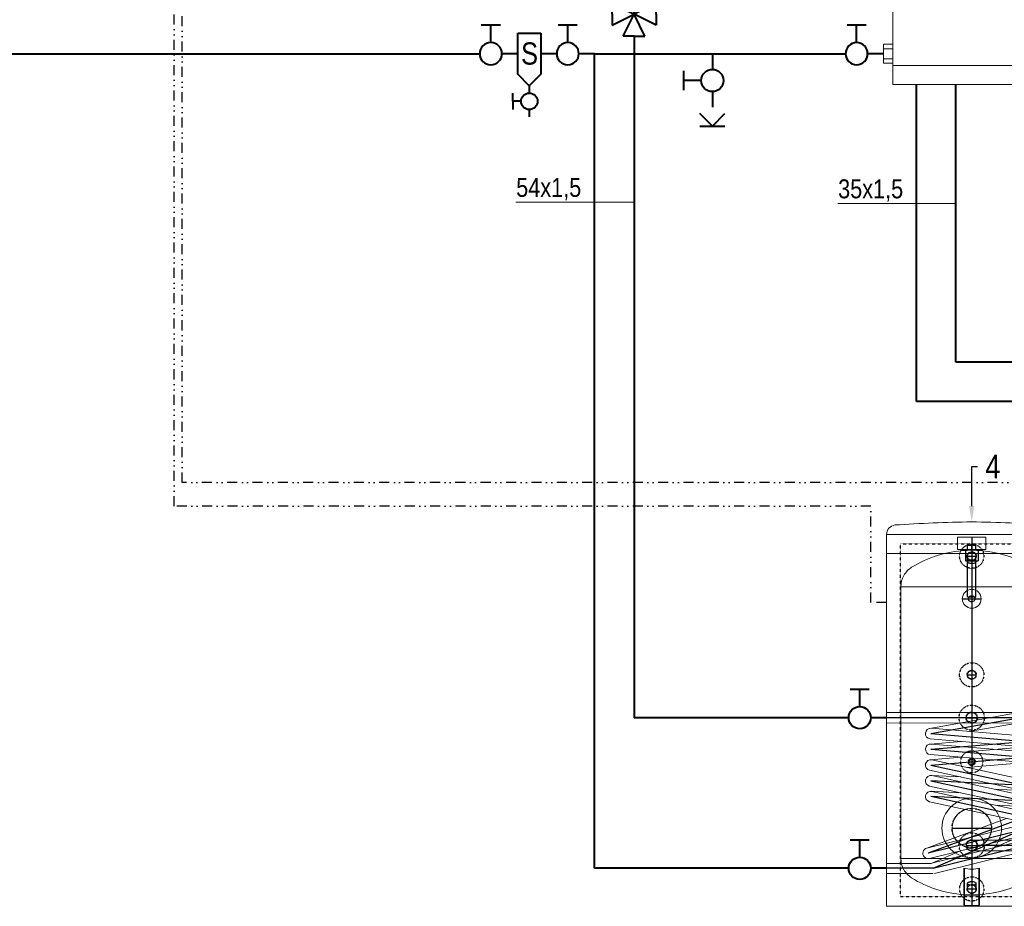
# Model space of a CAD drawing. Header units: centimetres. Extents: x 4745 to 39369, y 17389 to 19524.
# Tile 130 of 188: x 36841 to 37466, y 17778 to 18341. Entities that reach past the tile are written whole.
import ezdxf
from ezdxf import colors
from ezdxf.entities.mleader import LeaderData, LeaderLine
from ezdxf.enums import TextEntityAlignment as Align
from ezdxf.lldxf.tags import DXFTag
from ezdxf.math import Vec2, Vec3

# ---------------------------------------------------------------- set-up
doc = ezdxf.new("R2010")
doc.units = ezdxf.units.CM
doc.linetypes.add('DIVIDE2', pattern=[15.875, 6.35, -3.175, 0, -3.175, 0, -3.175])
doc.linetypes.add('HIDDEN', pattern=[0.375, 0.25, -0.125])
for name, color, linetype in [('CP_AXIS', 143, 'DASHDOT'), ('CP_COLOR_252', 252, 'Continuous'), ('cp_hidde', 203, 'HIDDEN'), ('SIMBOLI IDRAULICI', 7, 'Continuous')]:
    doc.layers.add(name, color=color, linetype=linetype)
for name, color, linetype, lineweight in [('CP_DETAL', 33, 'Continuous', 9), ('Gruba', 7, 'Continuous', 40), ('IS_gaz 2', 44, 'Continuous', 35), ('IS_Opis', 250, 'Continuous', 9), ('IS_Powrót', 5, 'DASH', 40), ('IS_sygnał', 210, 'DIVIDE2', 25), ('IS_Zasilanie', 1, 'SOLID', 40), ('IS_Zimna_woda', 5, 'SOLID', 40)]:
    doc.layers.add(name, color=color, linetype=linetype, lineweight=lineweight)
doc.styles.add('CP_ATTR', font='arial.ttf')
doc.styles.add('styl1', font='ARIALN.TTF')
tags = doc.linetypes.add('DASH', pattern=[15, 10, -5]).pattern_tags.tags
tags[6:7] = [DXFTag(74, 4), DXFTag(75, 0), DXFTag(340, '0'), DXFTag(46, 0.0), DXFTag(50, 0.0), DXFTag(44, 0.0), DXFTag(45, 0.0)]
tags[4:5] = [DXFTag(74, 4), DXFTag(75, 0), DXFTag(340, '0'), DXFTag(46, 0.0), DXFTag(50, 0.0), DXFTag(44, 0.0), DXFTag(45, 0.0)]
tags = doc.linetypes.add('DASHDOT', pattern=[25.4, 12.7, -6.35, 0, -6.35]).pattern_tags.tags
tags[10:11] = [DXFTag(74, 4), DXFTag(75, 0), DXFTag(340, '0'), DXFTag(46, 1.0), DXFTag(50, 0.0), DXFTag(44, 0.0), DXFTag(45, 0.0)]
tags[8:9] = [DXFTag(74, 4), DXFTag(75, 0), DXFTag(340, '0'), DXFTag(46, 1.0), DXFTag(50, 0.0), DXFTag(44, 0.0), DXFTag(45, 0.0)]
tags[6:7] = [DXFTag(74, 4), DXFTag(75, 0), DXFTag(340, '0'), DXFTag(46, 1.0), DXFTag(50, 0.0), DXFTag(44, 0.0), DXFTag(45, 0.0)]
tags[4:5] = [DXFTag(74, 4), DXFTag(75, 0), DXFTag(340, '0'), DXFTag(46, 1.0), DXFTag(50, 0.0), DXFTag(44, 0.0), DXFTag(45, 0.0)]
tags = doc.linetypes.add('SOLID', pattern=[10, 10, 0]).pattern_tags.tags
tags[6:7] = [DXFTag(74, 4), DXFTag(75, 0), DXFTag(340, '0'), DXFTag(46, 0.0), DXFTag(50, 0.0), DXFTag(44, 0.0), DXFTag(45, 0.0)]
tags[4:5] = [DXFTag(74, 4), DXFTag(75, 0), DXFTag(340, '0'), DXFTag(46, 0.0), DXFTag(50, 0.0), DXFTag(44, 0.0), DXFTag(45, 0.0)]

# ---------------------------------------------------------------- blocks, each defined once
blk = doc.blocks.new('Zaworek')
at = {"layer": 'IS_Zimna_woda', "color": 18, "true_color": 0x000000}
for p, q in [((2, 0), (5.15, 0)), ((5.15, 1.72), (5.15, -1.72))]:
    blk.add_line(p, q, dxfattribs=at)
blk.add_circle((0, 0), 2, dxfattribs=at)
blk = doc.blocks.new('pdrfx_0')
blk.add_line((0, 0), (0, 0))
blk = doc.blocks.new('pd_rfx_abw150')
at = {"extrusion": (0, 1, 0)}
for p, q in [((-270, 1179), (270, 1179)), ((-270, 0), (-270, 1179)), ((270, 0), (270, 1179)), ((-270, 1119), (270, 1119)), ((270, 0), (-270, 0))]:
    blk.add_line(p, q, dxfattribs=at)
blk.add_circle((0, 248), 94.5)
for centre, radius, start, end in [((91.5, -4055.7), 5275.5, 90.9937, 93.65), ((-91.5, -4055.7), 5275.5, 86.35, 89.0063), ((-239.5, 1179), 30.5, 99.115, 180), ((239.5, 1179), 30.5, 0, 80.885)]:
    blk.add_arc(centre, radius, start, end)
at = {"layer": 'cp_hidde', "extrusion": (0, 1, 0)}
for p, q in [((-226, 1149), (226, 1149)), ((-226, 30), (-226, 1149)), ((226, 30), (226, 1149)), ((226, 30), (-226, 30))]:
    blk.add_line(p, q, dxfattribs=at)
at = {"layer": 'cp_hidde'}
for centre, radius in [((0, 1110), 38.5), ((0, 1110), 14.5), ((0, 734), 38.5), ((0, 734), 14.5), ((0, 598), 40), ((0, 598), 18), ((0, 458), 35), ((0, 458), 11.5), ((0, 248), 62.5), ((0, 193), 40), ((0, 193), 18), ((0, 55), 38.5), ((0, 55), 14.5)]:
    blk.add_circle(centre, radius, dxfattribs=at)
blk = doc.blocks.new('Zasobnik')
at = {"extrusion": (0, 1, 0)}
for p, q in [((-10.33, 234), (7.65, 234)), ((-10.33, 234), (-10.33, 226.35)), ((7.65, 234), (7.65, 226.35)), ((7.65, 226.35), (-10.33, 226.35)), ((-5.32, 226.35), (-5.32, 225.69)), ((2.64, 226.35), (2.64, 225.69)), ((43.66, 202.63), (-46.34, 202.63)), ((-46.34, 30.37), (-46.34, 202.63)), ((43.66, 30.37), (43.66, 202.63)), ((-46.34, 30.37), (43.66, 30.37)), ((-6.34, 1), (-6.34, 24.21)), ((-5.84, 0.9), (-5.84, 24.1)), ((3.16, 24.1), (3.16, 0.9)), ((3.66, 1), (3.66, 24.21)), ((-40.64, 0), (-30.95, 0)), ((2.66, 0.4), (-5.34, 0.4)), ((-5.34, 0), (2.66, 0)), ((28.27, 0), (37.96, 0))]:
    blk.add_line(p, q, dxfattribs=at)
for centre, radius in [((-1.34, 195), 6), ((-1.34, 49.6), 12.5)]:
    blk.add_circle(centre, radius)
for centre, radius, start, end in [((-1.34, 153.2), 72.6, 93.14043, 121.68735), ((-1.34, 153.2), 72.6, 58.31265, 86.85957), ((-31.77, 202.74), 14.46, 122.18735, 150.5), ((29.09, 202.74), 14.46, 29.5, 57.81265), ((-31.88, 202.55), 14.46, 149.64781, 179.69196), ((29.2, 202.55), 14.46, 0.30804, 30.35219), ((-31.88, 30.45), 14.46, 180.30804, 210.35219), ((29.2, 30.45), 14.46, 329.64781, 359.69196), ((-31.77, 30.26), 14.46, 209.5, 237.81265), ((-1.34, 44.27), 20.67, 256.00396, 283.99604), ((29.09, 30.26), 14.46, 302.18735, 330.5), ((-1.34, 79.8), 72.6, 238.31265, 266.05088), ((-1.34, 79.8), 72.6, 273.94912, 301.68735), ((-5.34, 1), 1, 180, 270), ((-5.34, 0.9), 0.5, 180, 270), ((2.66, 1), 1, 270, 0), ((2.66, 0.9), 0.5, 270, 0)]:
    blk.add_arc(centre, radius, start, end)
at = {"layer": 'CP_AXIS'}
for p, q in [((-1.34, 234), (-1.34, 0)), ((-4.03, 222), (1.35, 222)), ((-7.34, 195), (4.66, 195)), ((-4.03, 146.8), (1.35, 146.8)), ((28.62, 119.61), (-55.34, 119.61)), ((-27.35, 109.53), (28.62, 119.61)), ((-4.71, 119.6), (2.03, 119.6)), ((-27.35, 109.53), (32.63, 104.52)), ((-27.33, 99.56), (32.65, 104.51)), ((-27.33, 99.56), (32.65, 94.54)), ((-27.33, 89.59), (32.65, 94.54)), ((-27.33, 89.59), (32.65, 76.57)), ((-2.94, 91.6), (0.26, 91.6)), ((-27.33, 79.56), (32.65, 66.6)), ((32.65, 76.57), (-27.33, 79.56)), ((32.65, 56.58), (-27.33, 69.6)), ((32.65, 66.6), (-27.33, 69.6)), ((32.65, 56.58), (-28.98, 33.59)), ((29.41, 48.08), (-28.98, 33.59)), ((-25.8, 24.11), (29.41, 48.08)), ((-13.84, 49.6), (11.16, 49.6)), ((-25.8, 24.11), (32.65, 38.6)), ((-4.71, 38.6), (2.03, 38.6)), ((32.65, 38.6), (2.03, 38.6)), ((-25.8, 24.11), (-55.34, 24.11)), ((-4.03, 11), (1.35, 11))]:
    blk.add_line(p, q, dxfattribs=at)
at = {"layer": 'CP_DETAL'}
for p, q in [((28.5, 122.97), (-55.34, 122.97)), ((28.5, 122.97), (-27.95, 112.85)), ((-55.34, 116.23), (28.8, 116.24)), ((-27.1, 112.89), (32.88, 107.88)), ((28.8, 116.24), (-3.01, 110.88)), ((-27.65, 106.17), (32.33, 101.22)), ((-7.94, 104.51), (-27.63, 102.92)), ((-27.08, 102.92), (32.9, 97.91)), ((32.9, 101.21), (-4.58, 98.03)), ((-27.63, 96.2), (32.35, 91.24)), ((-7.94, 94.54), (-27.63, 92.95)), ((-26.65, 92.89), (33.33, 79.87)), ((32.9, 91.24), (-4.58, 88.06)), ((-28.06, 86.29), (31.92, 73.27)), ((-8.25, 82.01), (-27.14, 82.93)), ((-26.65, 82.87), (33.33, 69.84)), ((-28.06, 76.26), (31.92, 63.3)), ((-8.25, 71.98), (-27.14, 72.96)), ((-26.65, 72.9), (33.33, 59.88)), ((32.47, 73.21), (13.58, 74.18)), ((-28.06, 66.3), (31.92, 53.27)), ((32.15, 63.26), (13.58, 64.16)), ((-29.9, 36.86), (20.67, 55.72)), ((28.62, 51.32), (-29.77, 36.89)), ((27.34, 51.01), (33.28, 53.25)), ((30.27, 44.78), (-28.18, 30.35)), ((12.66, 37.13), (30.76, 44.96)), ((32.23, 41.96), (-26.59, 27.41)), ((32.23, 41.96), (-1.34, 41.96)), ((-27.14, 27.23), (-8.98, 35.05)), ((33.02, 35.24), (-24.94, 20.87)), ((-1.34, 35.24), (33.02, 35.24)), ((-27.14, 27.23), (-55.34, 27.23)), ((-25.77, 20.77), (-55.34, 20.77))]:
    blk.add_line(p, q, dxfattribs=at)
for centre, radius, start, end in [((28.62, 119.61), 3.37, 273.06125, 92.14388), ((-27.36, 109.53), 3.37, 85.63676, 265.0084), ((32.66, 104.54), 3.34, 264.24509, 86.31464), ((-27.34, 99.56), 3.37, 85.63676, 265.0084), ((32.68, 94.57), 3.34, 264.24509, 86.31464), ((-27.32, 89.58), 3.38, 78.67749, 257.27795), ((-27.33, 79.56), 3.38, 78.3752, 257.58024), ((32.66, 76.56), 3.38, 257.36406, 78.59138), ((-27.32, 69.59), 3.38, 78.67749, 257.27795), ((32.68, 66.56), 3.35, 256.85371, 78.88364), ((32.65, 56.57), 3.38, 257.58126, 78.37418), ((29.45, 48.05), 3.37, 284.06513, 104.2592), ((32.64, 38.6), 3.39, 276.49529, 96.98482), ((-28.99, 33.61), 3.37, 103.37366, 283.94161)]:
    blk.add_arc(centre, radius, start, end, dxfattribs=at)
at = {"layer": 'cp_hidde', "extrusion": (0, 1, 0)}
for p, q in [((-5.32, 225.69), (-5.32, 218.95)), ((-4.03, 226.35), (-4.03, 228.86)), ((1.35, 228.86), (-4.03, 228.86)), ((-1.34, 226.35), (-1.34, 228.86)), ((1.35, 226.35), (1.35, 228.86)), ((2.64, 225.69), (2.64, 218.95)), ((2.64, 218.95), (-5.32, 218.95)), ((-3.97, 196), (-3.97, 218.95)), ((1.29, 196), (1.29, 218.95)), ((1.29, 196), (-3.97, 196)), ((-2.68, 0), (-2.68, 0.4)), ((0, 0), (0, 0.4))]:
    blk.add_line(p, q, dxfattribs=at)
at = {"layer": 'cp_hidde'}
for p, q in [((-4.03, 218.5), (-4.03, 222)), ((1.35, 218.49), (1.35, 222)), ((-4.03, 11), (-4.03, 14.5)), ((1.35, 14.5), (1.35, 11))]:
    blk.add_line(p, q, dxfattribs=at)
for centre, radius in [((-1.34, 222), 2.69), ((-1.34, 195), 2), ((-1.34, 146.8), 2.69), ((-1.34, 119.6), 3.37), ((-1.34, 91.6), 1.6), ((-1.34, 38.6), 3.37), ((-1.34, 11), 2.69)]:
    blk.add_circle(centre, radius, dxfattribs=at)
for centre, start, end in [((-1.34, 153.2), 86.85957, 93.14043), ((-1.34, 79.8), 266.05088, 273.94912)]:
    blk.add_arc(centre, 72.6, start, end, dxfattribs=at)
for centre in [(-1.34, 218.5), (-1.34, 14.5)]:
    blk.add_ellipse(centre, major_axis=(-2.69, 0), ratio=0.446374, dxfattribs=at)
at = {"xscale": 0.2, "yscale": 0.2, "zscale": 0.2}
blk.add_blockref('pd_rfx_abw150', (-1.34, 0), dxfattribs=at)
at = {"layer": 'CP_COLOR_252', "xscale": 0.2, "yscale": 0.2, "zscale": 0.2}
blk.add_blockref('pdrfx_0', (-1.34, 0), dxfattribs=at)
blk.add_blockref('pdrfx_0', (-1.34, 0), dxfattribs=at)
at = {"linetype": 'ByBlock', "style": 'CP_ATTR', "flags": 9}
for tag in ['NAME', 'NUMBER', 'GROUP', 'ORDER-NO', 'PRODUCER', 'OTHER', 'TEXT_01', 'TEXT_02', 'TEXT_03', 'TEXT_04', 'TEXT_05', 'TEXT_06', 'TEXT_07', 'TEXT_08', 'TEXT_09', 'TEXT_10', 'TEXT_11', 'TEXT_12', 'TEXT_13', 'TEXT_14', 'TEXT_15', 'TEXT_16', 'TEXT_17', 'TEXT_18', 'TEXT_19', 'TEXT_20', 'TEXT_21', 'TEXT_22', 'TEXT_23', 'TEXT_24', 'TEXT_25', 'TEXT_26', 'TEXT_27', 'TEXT_28', 'TEXT_29', 'TEXT_30', 'TEXT_31', 'TEXT_32', 'TEXT_33', 'TEXT_34', 'TEXT_35', 'TEXT_36', 'TEXT_37', 'TEXT_38', 'TEXT_39', 'TEXT_40']:
    blk.add_attdef(tag, text='', height=0.0001, dxfattribs=at).set_placement((-1.36, -0.04), align=Align.MIDDLE_LEFT)
blk = doc.blocks.new('Buf')
at = {"layer": 'SIMBOLI IDRAULICI', "lineweight": 13}
for p, q in [((4574.74, -435.81), (4574.74, -609.42)), ((4574.74, -435.81), (4674.74, -435.81)), ((4674.74, -435.81), (4674.74, -609.42)), ((4574.74, -447.82), (4674.74, -447.82)), ((4568.71, -452.07), (4574.74, -452.07)), ((4680.77, -452.07), (4674.74, -452.07)), ((4568.71, -458.42), (4574.74, -458.42)), ((4680.77, -458.42), (4674.74, -458.42)), ((4680.77, -491), (4674.74, -491)), ((4680.77, -497.34), (4674.74, -497.34)), ((4568.71, -502.07), (4574.74, -502.07)), ((4568.71, -508.42), (4574.74, -508.42)), ((4568.71, -547.89), (4574.74, -547.89)), ((4680.77, -547.89), (4674.74, -547.89)), ((4568.71, -554.23), (4574.74, -554.23)), ((4680.77, -554.23), (4674.74, -554.23)), ((4568.71, -586.81), (4574.74, -586.81)), ((4680.77, -586.81), (4674.74, -586.81)), ((4568.71, -593.15), (4574.74, -593.15)), ((4680.77, -593.15), (4674.74, -593.15)), ((4574.74, -597.41), (4674.74, -597.41)), ((4574.74, -609.42), (4674.74, -609.42))]:
    blk.add_line(p, q, dxfattribs=at)
for points in [[(4574.74, -449.27), (4568.71, -449.27), (4568.71, -461.22), (4574.74, -461.22)], [(4674.74, -449.27), (4680.77, -449.27), (4680.77, -461.22), (4674.74, -461.22)], [(4674.74, -488.19), (4680.77, -488.19), (4680.77, -500.14), (4674.74, -500.14)], [(4574.74, -499.27), (4568.71, -499.27), (4568.71, -511.22), (4574.74, -511.22)], [(4574.74, -557.03), (4568.71, -557.03), (4568.71, -545.09), (4574.74, -545.09)], [(4674.74, -557.03), (4680.77, -557.03), (4680.77, -545.09), (4674.74, -545.09)], [(4574.74, -595.96), (4568.71, -595.96), (4568.71, -584.01), (4574.74, -584.01)], [(4674.74, -595.96), (4680.77, -595.96), (4680.77, -584.01), (4674.74, -584.01)]]:
    blk.add_lwpolyline(points, close=True, dxfattribs=at)
blk = doc.blocks.new('zaworppp')
at = {"layer": 'Gruba'}
for p, q in [((45479.86, 7300.58), (45472.98, 7300.58)), ((45472.98, 7300.58), (45479.86, 7286.6)), ((45479.86, 7300.58), (45486.74, 7300.58)), ((45486.74, 7300.58), (45479.86, 7286.6)), ((45465.89, 7286.6), (45465.89, 7293.48)), ((45465.89, 7293.48), (45479.86, 7286.6)), ((45493.84, 7293.48), (45479.86, 7286.6)), ((45493.84, 7286.6), (45493.84, 7293.48)), ((45465.89, 7286.6), (45465.89, 7279.72)), ((45465.89, 7279.72), (45479.86, 7286.6)), ((45493.84, 7279.72), (45479.86, 7286.6)), ((45479.86, 7286.6), (45479.86, 7280.6)), ((45493.84, 7286.6), (45493.84, 7279.72))]:
    blk.add_line(p, q, dxfattribs=at)
blk.add_circle((45479.86, 7268.1), 12.5, dxfattribs=at)
at = {"layer": 'IS_Zasilanie'}
blk.add_line((45465.89, 7286.56), (45465.44, 7286.56), dxfattribs=at)
at = {"layer": 'Gruba', "style": 'styl1'}
blk.add_text('P', height=11, dxfattribs=at).set_placement((45479.86, 7268.1), align=Align.MIDDLE_CENTER)
blk = doc.blocks.new('ZS')
at = {"layer": 'IS_Zimna_woda', "color": 18, "true_color": 0x000000}
for p, q in [((0, 0), (0, -9.96)), ((0, -24.04), (0, -34)), ((0, -46), (-8, -38)), ((0, -46), (8, -38)), ((-8, -46), (0, -46)), ((0, -46), (8, -46))]:
    blk.add_line(p, q, dxfattribs=at)
at = {"layer": 'IS_Zimna_woda', "xscale": 3.517579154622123, "yscale": 3.517579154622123, "zscale": 3.517579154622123, "rotation": 180}
blk.add_blockref('Zaworek', (0, -17), dxfattribs=at)
blk = doc.blocks.new('Separator')
at = {"layer": 'IS_Zimna_woda', "color": 18, "true_color": 0x000000}
for p, q in [((54943.13, 76694.45), (54957.96, 76694.45)), ((54943.13, 76686.06), (54943.13, 76694.45)), ((54957.96, 76694.45), (54962.15, 76690.26)), ((54962.15, 76690.26), (54957.96, 76686.06)), ((54962.15, 76690.26), (54964.75, 76690.26)), ((54970.68, 76690.26), (54973.27, 76690.26)), ((54957.96, 76686.06), (54943.13, 76686.06)), ((54967.71, 76687.29), (54967.71, 76684.32)), ((54967.71, 76684.32), (54964.75, 76684.32)), ((54967.71, 76684.32), (54970.68, 76684.32))]:
    blk.add_line(p, q, dxfattribs=at)
blk.add_circle((54967.71, 76690.26), 2.97, dxfattribs=at)
at = {"layer": 'IS_Zimna_woda', "color": 18, "true_color": 0x000000, "insert": (54950.52, 76690.35), "char_height": 8, "attachment_point": 5, "rotation": 90, "style": 'styl1'}
blk.add_mtext_dynamic_manual_height_columns('\\pxqc;S', width=8.2982, gutter_width=12.5, heights=[14.83], dxfattribs=at)

msp = doc.modelspace()

# ---------------------------------------------------------------- linework, layer by layer
at = {"layer": 'IS_Opis'}
for p, q in [((37231.07, 18224.98), (37156.07, 18224.98)), ((37435.31, 18224.08), (37360.31, 18224.08))]:
    msp.add_line(p, q, dxfattribs=at)
at = {"layer": 'IS_Powrót'}
for p, q in [((36727.59, 18319.1), (37133.18, 18319.1)), ((37157.25, 18319.1), (37147.25, 18319.1)), ((37182, 18319.1), (37172, 18319.1)), ((37206.07, 18319.1), (37196.07, 18319.1)), ((37206.07, 17802.53), (37206.07, 18319.1)), ((37206.07, 18319.1), (37365.21, 18319.1)), ((37389.28, 18319.1), (37379.28, 18319.1)), ((37410.31, 18098.49), (37410.31, 18299.67)), ((37435.31, 18123.49), (37435.31, 18299.67)), ((37550.56, 18123.49), (37435.31, 18123.49)), ((37625.56, 18098.49), (37410.31, 18098.49)), ((37367.24, 17802.53), (37206.07, 17802.53)), ((37391.31, 17802.53), (37381.31, 17802.53))]:
    msp.add_line(p, q, dxfattribs=at)
at = {"layer": 'IS_sygnał'}
for p, q in [((36939.34, 18032.22), (36939.34, 18903.77)), ((36944.34, 18047.22), (36944.34, 18898.77)), ((37574.14, 18047.22), (36944.34, 18047.22)), ((37381.31, 18032.22), (36939.34, 18032.22)), ((37381.31, 17971.05), (37381.31, 18032.22)), ((37391.31, 17971.05), (37381.31, 17971.05))]:
    msp.add_line(p, q, dxfattribs=at)
at = {"layer": 'IS_Zasilanie'}
for p, q in [((37231.07, 18330.13), (37231.07, 17898.02)), ((37367.24, 17898.02), (37231.07, 17898.02)), ((37391.31, 17898.02), (37381.31, 17898.02))]:
    msp.add_line(p, q, dxfattribs=at)

# ---------------------------------------------------------------- block references
msp.add_blockref('Buf', (32820.58, 18909.09))
at = {"layer": 'IS_gaz 2', "color": 18, "true_color": 0x000000, "xscale": -3.517579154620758, "yscale": 3.517579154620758, "zscale": 3.517579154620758, "rotation": 270}
for p in [(37140.21, 18319.1), (37189.04, 18319.1), (37372.25, 18319.1)]:
    msp.add_blockref('Zaworek', p, dxfattribs=at)
at = {"layer": 'IS_Opis'}
msp.add_blockref('ZS', (37280.75, 18319.1), dxfattribs=at)
at = {"layer": 'IS_Opis', "color": 18, "true_color": 0x000000}
msp.add_blockref('Zasobnik', (37446.65, 17778.42), dxfattribs=at)
at = {"layer": 'IS_Powrót', "rotation": 180}
msp.add_blockref('zaworppp', (82710.94, 25630.71), dxfattribs=at)
at = {"layer": 'IS_Powrót', "xscale": 1.758789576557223, "yscale": 1.758789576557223, "zscale": 1.758789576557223, "rotation": 270}
msp.add_blockref('Separator', (-97717.4, 114965.54), dxfattribs=at)
at = {"layer": 'IS_Zimna_woda', "xscale": 3.517579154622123, "yscale": 3.517579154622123, "zscale": 3.517579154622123, "rotation": 90}
for p in [(37374.28, 17898.02), (37374.28, 17802.53)]:
    msp.add_blockref('Zaworek', p, dxfattribs=at)

# ---------------------------------------------------------------- texts
at = {"layer": 'IS_Opis', "char_height": 12, "attachment_point": 3, "style": 'styl1'}
for s, insert in [('\\pxql;54x1,5', (37217.78, 18240.3)), ('\\pxql;35x1,5', (37422.02, 18239.4))]:
    msp.add_mtext_dynamic_manual_height_columns(s, width=61.4803, gutter_width=12.5, heights=[0], dxfattribs=dict(at, insert=insert))

# ---------------------------------------------------------------- leaders
at = {"layer": 'IS_Opis'}
ml = msp.add_multileader_mtext('Standard', dxfattribs=at)
ml.set_content('4', color=256, style='styl1')
ml.set_leader_properties()
ml.build(insert=Vec2(0, 0))
ml.multileader.update_dxf_attribs({"dogleg_length": 5, "arrow_head_size": 10})
ctx = ml.context
ctx.base_point, ctx.char_height, ctx.arrow_head_size, ctx.landing_gap_size, ctx.plane_origin = Vec3(37448.96, 18057.35), 15, 10, 5, Vec3(37486.56, 18024.39)
notes = []
notes.append((ctx, [(1, (1, 1, 0), (37445.31, 18057.35), (1, 0), 3.65, [(0, [(37445.31, 18022.22)], 0, [])])]))
ctx.mtext.insert, ctx.mtext.width, ctx.mtext.flow_direction = Vec3(37453.96, 18064.85), 7.1427, 5
for ctx, leaders in notes:
    for number, flags, end, landing, length, lines in leaders:
        leader = LeaderData()
        leader.index, (leader.has_last_leader_line, leader.has_dogleg_vector, leader.attachment_direction) = number, flags
        leader.last_leader_point, leader.dogleg_vector, leader.dogleg_length = Vec3(end), Vec3(landing), length
        for number, points, colour, breaks in lines:
            line = LeaderLine()
            line.index, line.vertices, line.color, line.breaks = number, Vec3.list(points), colors.encode_raw_color(colour), breaks
            leader.lines.append(line)
        ctx.leaders.append(leader)

doc.saveas('drawing.dxf')
